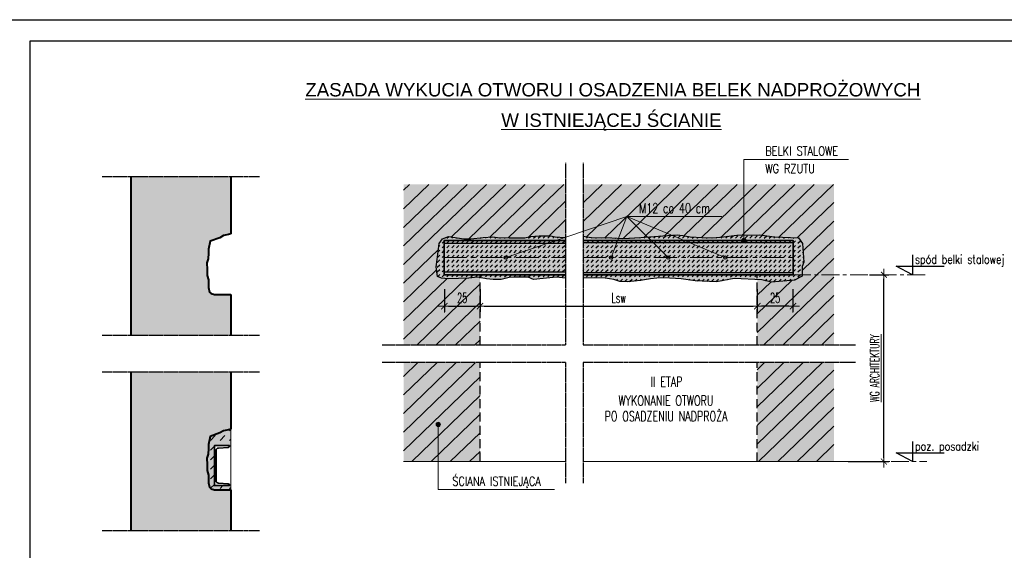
# Model space of a CAD drawing. Extents: x 678233 to 771511, y -128679 to -91169.
# Tile 8 of 62: x 759880 to 761259, y -103644 to -102902. Entities that reach past the tile are written whole.
import ezdxf
from ezdxf.enums import TextEntityAlignment as Align

# ---------------------------------------------------------------- set-up
doc = ezdxf.new("R2010")
doc.units = 0
doc.linetypes.add('CENTER', pattern=[2, 1.25, -0.25, 0.25, -0.25])
doc.linetypes.add('DASHED', pattern=[0.75, 0.5, -0.25])
doc.layers.get('0').update_dxf_attribs({"linetype": 'CONTINUOUS'})
doc.layers.get('Defpoints').update_dxf_attribs({"linetype": 'CONTINUOUS'})
for name, color, linetype in [('0-BRUZDA', 5, 'CONTINUOUS'), ('0-KOTY', 2, 'CONTINUOUS'), ('K-hatch', 8, 'CONTINUOUS'), ('K-hatch żelbet', 8, 'CONTINUOUS'), ('K-przerywana', 8, 'DASHED'), ('OPISY', 2, 'CONTINUOUS'), ('ramka', 2, 'CONTINUOUS'), ('STAN_ISTN', 1, 'CONTINUOUS')]:
    doc.layers.add(name, color=color, linetype=linetype)
for name, color, linetype, lineweight in [('K-obrys', 3, 'CONTINUOUS', 9), ('K-odnośniki', 1, 'CONTINUOUS', 15), ('K-opisy', 2, 'CONTINUOUS', 18), ('K-osie', 1, 'CENTER', 5), ('K-pomoc', 1, 'CONTINUOUS', 15), ('K-stal wzmocnienia', 200, 'CONTINUOUS', 35), ('K-wymiary', 8, 'CONTINUOUS', 13), ('K-ściany istniejące', 12, 'CONTINUOUS', 40)]:
    doc.layers.add(name, color=color, linetype=linetype, lineweight=lineweight)
doc.styles.add('A-arial', font='arial.ttf')
doc.styles.add('ROMANS', font='romans.shx', dxfattribs={"width": 0.6})
doc.dimstyles.new('Copy of DIM-50', dxfattribs={"dimscale": 10, "dimtxt": 1.3, "dimasz": 0.55, "dimexe": 0.7, "dimexo": 2, "dimgap": 0, "dimtad": 0, "dimdec": 1, "dimrnd": 0.5, "dimdsep": 46, "dimtxsty": 'ROMANS', "dimblk1": 'TICK', "dimblk2": 'TICK', "dimsah": 1, "dimcen": 0, "dimdle": 1.5, "dimclrd": 8, "dimclrt": 2, "dimadec": 1, "dimazin": 0, "dimtfac": 0.416667, "dimtdec": 1, "dimtix": 1, "dimtmove": 1, "dimatfit": 3, "dimldrblk": 'TICK', "dimfxl": 1, "dimtvp": 0.833333, "dimtolj": 1, "dimarcsym": 0})
doc.dimstyles.new('DIM-25', dxfattribs={"dimscale": 10, "dimtxt": 1.4, "dimasz": 0.6, "dimexe": 0.8, "dimexo": 2, "dimgap": 0, "dimtad": 0, "dimdec": 1, "dimlfac": 0.5, "dimrnd": 0.5, "dimdsep": 46, "dimtxsty": 'ROMANS', "dimblk1": 'TICK', "dimblk2": 'TICK', "dimsah": 1, "dimcen": 0, "dimdle": 1.5, "dimclrd": 8, "dimclre": 8, "dimclrt": 2, "dimadec": 1, "dimazin": 0, "dimtfac": 0.416667, "dimtdec": 1, "dimtix": 1, "dimtmove": 1, "dimatfit": 3, "dimldrblk": 'TICK', "dimfxl": 1, "dimtvp": 0.833333, "dimtolj": 1, "dimarcsym": 0})

# ---------------------------------------------------------------- blocks, each defined once
blk = doc.blocks.new('_ARCHTICK')
at = {"color": 0, "linetype": 'ByBlock', "const_width": 0.15}
blk.add_lwpolyline([(-0.5, -0.5), (0.5, 0.5)], dxfattribs=at)
blk = doc.blocks.new('TICK')
for p, q in [((-1.5, 0), (1.5, 0)), ((0, -1.5), (0, 1.5))]:
    blk.add_line(p, q)
at = {"xscale": 1.5, "yscale": 1.5, "zscale": 1.5, "rotation": 180}
blk.add_blockref('_ARCHTICK', (0, 0), dxfattribs=at)
blk = doc.blocks.new('*D155')
at = {"layer": 'Defpoints', "color": 0, "ltscale": 100, "transparency": 16777216}
for p in [(760524.7, -103258.4), (760913, -103258.4), (760913, -103302.4)]:
    blk.add_point(p, dxfattribs=at)
at = {"layer": 'K-wymiary', "color": 8, "lineweight": -2, "ltscale": 100, "transparency": 16777216}
for p, q in [((760524.7, -103278.4), (760524.7, -103310.4)), ((760913, -103278.4), (760913, -103310.4)), ((760530.7, -103302.4), (760907, -103302.4))]:
    blk.add_line(p, q, dxfattribs=at)
at = {"layer": 'K-wymiary', "color": 8, "lineweight": -2, "ltscale": 100, "transparency": 16777216, "xscale": 6, "yscale": 6, "zscale": 6, "rotation": 180}
blk.add_blockref('TICK', (760524.7, -103302.4), dxfattribs=at)
at = {"layer": 'K-wymiary', "color": 8, "lineweight": -2, "ltscale": 100, "transparency": 16777216, "xscale": 6, "yscale": 6, "zscale": 6}
blk.add_blockref('TICK', (760913, -103302.4), dxfattribs=at)
at = {"layer": 'K-wymiary', "color": 2, "ltscale": 100, "transparency": 16777216, "insert": (760718.9, -103290.8), "char_height": 14, "attachment_point": 5, "style": 'ROMANS'}
blk.add_mtext('\\A1;Lsw', dxfattribs=at)
blk = doc.blocks.new('ZN')
at = {"layer": 'K-pomoc'}
h = blk.add_hatch(color=256, dxfattribs=at)
h.dxf.hatch_style = 1
h.paths.add_polyline_path([(9974.6, 1155.1, 1), (9968.6, 1155.1, 1)])
blk.add_circle((9971.6, 1155.1), 3, dxfattribs=at)
blk = doc.blocks.new('C200')
blk.add_lwpolyline([(-37.5, -197.02), (-37.5, -200), (37.5, -200), (37.5, 0), (-37.5, 0), (-37.5, -2.98, 0.41421356), (-31.5, -8.98), (17.2, -12.876, -0.41421356), (28.7, -24.376), (28.7, -175.624, -0.41421356), (17.2, -187.124), (-31.5, -191.02, 0.41421356)], format="xyb", close=True)
blk = doc.blocks.new('*D158')
at = {"layer": 'Defpoints', "color": 0, "ltscale": 100, "transparency": 16777216}
for p in [(760913, -103258.4), (760963, -103258.4), (760913, -103302.4)]:
    blk.add_point(p, dxfattribs=at)
at = {"layer": 'K-wymiary', "color": 8, "lineweight": -2, "ltscale": 100, "transparency": 16777216}
for p, q in [((760913, -103278.4), (760913, -103310.4)), ((760963, -103278.4), (760963, -103310.4)), ((760957, -103302.4), (760919, -103302.4))]:
    blk.add_line(p, q, dxfattribs=at)
at = {"layer": 'K-wymiary', "color": 8, "lineweight": -2, "ltscale": 100, "transparency": 16777216, "xscale": 6, "yscale": 6, "zscale": 6, "rotation": 180}
blk.add_blockref('TICK', (760913, -103302.4), dxfattribs=at)
at = {"layer": 'K-wymiary', "color": 8, "lineweight": -2, "ltscale": 100, "transparency": 16777216, "xscale": 6, "yscale": 6, "zscale": 6}
blk.add_blockref('TICK', (760963, -103302.4), dxfattribs=at)
at = {"layer": 'K-wymiary', "color": 2, "ltscale": 100, "transparency": 16777216, "insert": (760938, -103290.8), "char_height": 14, "attachment_point": 5, "style": 'ROMANS'}
blk.add_mtext('\\A1;25', dxfattribs=at)
blk = doc.blocks.new('*D159')
at = {"layer": 'Defpoints', "color": 0, "ltscale": 100, "transparency": 16777216}
for p in [(760474.7, -103258.4), (760524.7, -103258.4), (760524.7, -103302.4)]:
    blk.add_point(p, dxfattribs=at)
at = {"layer": 'K-wymiary', "color": 8, "lineweight": -2, "ltscale": 100, "transparency": 16777216}
for p, q in [((760474.7, -103278.4), (760474.7, -103310.4)), ((760524.7, -103278.4), (760524.7, -103310.4)), ((760480.7, -103302.4), (760518.7, -103302.4))]:
    blk.add_line(p, q, dxfattribs=at)
at = {"layer": 'K-wymiary', "color": 8, "lineweight": -2, "ltscale": 100, "transparency": 16777216, "xscale": 6, "yscale": 6, "zscale": 6, "rotation": 180}
blk.add_blockref('TICK', (760474.7, -103302.4), dxfattribs=at)
at = {"layer": 'K-wymiary', "color": 8, "lineweight": -2, "ltscale": 100, "transparency": 16777216, "xscale": 6, "yscale": 6, "zscale": 6}
blk.add_blockref('TICK', (760524.7, -103302.4), dxfattribs=at)
at = {"layer": 'K-wymiary', "color": 2, "ltscale": 100, "transparency": 16777216, "insert": (760499.7, -103290.8), "char_height": 14, "attachment_point": 5, "style": 'ROMANS'}
blk.add_mtext('\\A1;25', dxfattribs=at)
blk = doc.blocks.new('H5')
at = {"color": 0, "linetype": 'ByBlock'}
blk.add_lwpolyline([(0, 28.8), (0, 0), (-23.3, 12.5), (45.7, 12.5)], dxfattribs=at)
at = {"color": 0, "linetype": 'ByBlock', "style": 'ROMANS', "width": 0.8}
blk.add_attdef('+/-', text='', height=12.5, dxfattribs=at).set_placement((-5.8, 15.9), align=Align.RIGHT)
blk.add_attdef('WYSOKOSC', (3.5, 15.9), '', height=12.5, dxfattribs=at)
blk = doc.blocks.new('*D181')
at = {"layer": 'Defpoints', "color": 0, "transparency": 16777216}
for p in [(761050.4, -103258.4), (761090.4, -103258.4), (761020.4, -103519.9)]:
    blk.add_point(p, dxfattribs=at)
at = {"layer": 'K-wymiary', "color": 0, "lineweight": -2, "transparency": 16777216}
for p, q in [((761070.4, -103258.4), (761097.4, -103258.4)), ((761040.4, -103519.9), (761097.4, -103519.9))]:
    blk.add_line(p, q, dxfattribs=at)
at = {"layer": 'K-wymiary', "color": 8, "lineweight": -2, "transparency": 16777216}
blk.add_line((761090.4, -103514.4), (761090.4, -103263.9), dxfattribs=at)
at = {"layer": 'K-wymiary', "color": 8, "lineweight": -2, "transparency": 16777216, "xscale": 5.5, "yscale": 5.5, "zscale": 5.5}
for p, rotation in [((761090.4, -103258.4), 90), ((761090.4, -103519.9), 270)]:
    blk.add_blockref('TICK', p, dxfattribs=dict(at, rotation=rotation))
at = {"layer": 'K-wymiary', "color": 2, "transparency": 16777216, "insert": (761077.4, -103389.1), "char_height": 13, "attachment_point": 5, "rotation": 90, "style": 'ROMANS'}
blk.add_mtext('\\A1;{\\LWG ARCHITEKTURY}', dxfattribs=at)

msp = doc.modelspace()

# ---------------------------------------------------------------- hatches: boundary and pattern name
at = {"layer": 'K-hatch'}
h = msp.add_hatch(color=17, dxfattribs=at)
h.paths.add_polyline_path([(760644.54, -103206.45), (760642.81, -103206.45), (760629.96, -103205.42), (760623.27, -103203.88), (760607.33, -103203.88), (760595.5, -103204.91), (760587.27, -103206.96), (760565.67, -103206.96), (760549.21, -103206.45), (760542.53, -103205.42), (760529.16, -103206.45), (760511.67, -103207.99), (760501.9, -103207.99), (760480.69, -103204.91), (760471.94, -103207.99), (760467.32, -103214.67), (760464.74, -103237.07), (760463.2, -103247.35), (760465.26, -103260.72), (760470.92, -103263.29), (760480.17, -103264.32), (760509.1, -103263.29), (760520.93, -103261.75), (760533.79, -103264.32), (760543.04, -103264.83), (760554.36, -103264.83), (760565.67, -103262.26), (760574.93, -103261.75), (760591.9, -103261.75), (760599.61, -103264.83), (760612.99, -103263.8), (760632.01, -103261.75), (760644.54, -103263.06)])
h.paths.add_polyline_path([(760976.39, -103214.83), (760970.81, -103206.96), (760936.99, -103205.42), (760915.9, -103202.33), (760884.53, -103202.85), (760865.5, -103205.42), (760850.07, -103206.96), (760836.19, -103206.45), (760819.22, -103205.42), (760808.93, -103203.36), (760800.7, -103202.33), (760780.64, -103203.88), (760749.79, -103206.45), (760724.59, -103207.48), (760709.16, -103206.96), (760680.36, -103206.45), (760669.17, -103204.5), (760669.17, -103263.25), (760684.47, -103262.77), (760699.9, -103263.29), (760712.24, -103264.83), (760720.47, -103267.92), (760731.79, -103268.43), (760749.27, -103266.37), (760763.67, -103264.32), (760772.42, -103263.29), (760782.19, -103262.77), (760806.36, -103264.32), (760825.9, -103266.89), (760855.73, -103268.43), (760880.42, -103263.8), (760919.5, -103265.35), (760932.87, -103268.94), (760964.89, -103266.08), (760975.82, -103260.4), (760975.78, -103246.84), (760978.35, -103240.67)])
h = msp.add_hatch(dxfattribs=at)
h.set_pattern_fill('DASH', color=256, scale=1.5, angle=45, style=0)
h.set_pattern_definition([(45, (700932.4516, -124483.8784), (4e-16, 6.7351921), [4.7625, -4.7625])])
h.paths.add_polyline_path([(760644.54, -103206.45), (760642.81, -103206.45), (760629.96, -103205.42), (760623.27, -103203.88), (760607.33, -103203.88), (760595.5, -103204.91), (760587.27, -103206.96), (760565.67, -103206.96), (760549.21, -103206.45), (760542.53, -103205.42), (760529.16, -103206.45), (760511.67, -103207.99), (760501.9, -103207.99), (760480.69, -103204.91), (760471.94, -103207.99), (760467.32, -103214.67), (760464.74, -103237.07), (760463.2, -103247.35), (760465.26, -103260.72), (760470.92, -103263.29), (760480.17, -103264.32), (760509.1, -103263.29), (760520.93, -103261.75), (760533.79, -103264.32), (760543.04, -103264.83), (760554.36, -103264.83), (760565.67, -103262.26), (760574.93, -103261.75), (760591.9, -103261.75), (760599.61, -103264.83), (760612.99, -103263.8), (760632.01, -103261.75), (760644.54, -103263.06)])
h.paths.add_polyline_path([(760976.39, -103214.83), (760970.81, -103206.96), (760936.99, -103205.42), (760915.9, -103202.33), (760884.53, -103202.85), (760865.5, -103205.42), (760850.07, -103206.96), (760836.19, -103206.45), (760819.22, -103205.42), (760808.93, -103203.36), (760800.7, -103202.33), (760780.64, -103203.88), (760749.79, -103206.45), (760724.59, -103207.48), (760709.16, -103206.96), (760680.36, -103206.45), (760669.17, -103204.5), (760669.17, -103263.25), (760684.47, -103262.77), (760699.9, -103263.29), (760712.24, -103264.83), (760720.47, -103267.92), (760731.79, -103268.43), (760749.27, -103266.37), (760763.67, -103264.32), (760772.42, -103263.29), (760782.19, -103262.77), (760806.36, -103264.32), (760825.9, -103266.89), (760855.73, -103268.43), (760880.42, -103263.8), (760919.5, -103265.35), (760932.87, -103268.94), (760964.89, -103266.08), (760975.82, -103260.4), (760975.78, -103246.84), (760978.35, -103240.67)])
at = {"layer": 'K-hatch', "ltscale": 100}
h = msp.add_hatch(color=23, dxfattribs=at)
h.paths.add_polyline_path([(760669.17, -103210.37), (760669.17, -103258.37), (760963.04, -103258.37), (760963.04, -103210.37)])
h.paths.add_polyline_path([(760644.54, -103258.37), (760644.54, -103210.37), (760474.67, -103210.37), (760474.67, -103258.37)])
at = {"layer": 'K-hatch'}
msp.add_hatch(color=17, dxfattribs=at).paths.add_polyline_path([(760175.65, -103497.42), (760175.65, -103474.33), (760172.2, -103475.34), (760165.18, -103476.74), (760160.13, -103479.83), (760146.77, -103484.87), (760144.24, -103496.09), (760144.52, -103501.42), (760143.68, -103509.27), (760142, -103515.16), (760142.28, -103524.14), (760142.28, -103532.55), (760144.24, -103539), (760144.24, -103549.66), (760145.92, -103555.83), (760148.17, -103558.11), (760152.66, -103559.42), (760175.65, -103559.42), (760175.65, -103553.57), (760152.6, -103553.57), (760152.6, -103497.42)])
h = msp.add_hatch(dxfattribs=at)
h.set_pattern_fill('DASH', color=256, scale=3, angle=45, style=0)
h.set_pattern_definition([(45, (641607.648, -146689.792), (9e-16, 13.4703842), [9.525, -9.525])])
h.paths.add_polyline_path([(760175.65, -103497.42), (760175.65, -103474.33), (760172.2, -103475.34), (760165.18, -103476.74), (760160.13, -103479.83), (760146.77, -103484.87), (760144.24, -103496.09), (760144.52, -103501.42), (760143.68, -103509.27), (760142, -103515.16), (760142.28, -103524.14), (760142.28, -103532.55), (760144.24, -103539), (760144.24, -103549.66), (760145.92, -103555.83), (760148.17, -103558.11), (760152.66, -103559.42), (760175.65, -103559.42), (760175.65, -103553.57), (760152.6, -103553.57), (760152.6, -103497.42)])
at = {"layer": 'K-hatch żelbet', "ltscale": 100}
for points in [[(760036.62, -103343.16), (760175.65, -103343.16), (760175.65, -103286.17), (760152.66, -103286.17), (760148.17, -103284.85), (760145.92, -103282.57), (760144.24, -103276.4), (760144.24, -103265.75), (760142.28, -103259.29), (760142.28, -103250.88), (760142, -103241.91), (760143.68, -103236.02), (760144.52, -103228.16), (760144.24, -103222.84), (760146.77, -103211.62), (760160.13, -103206.57), (760165.18, -103203.48), (760172.2, -103202.08), (760175.65, -103201.07), (760175.65, -103121.15), (760035.63, -103121.15), (760035.63, -103343.04)], [(760035.63, -103616.41), (760175.65, -103616.41), (760175.65, -103559.42), (760152.66, -103559.42), (760148.17, -103558.11), (760145.92, -103555.83), (760144.24, -103549.66), (760144.24, -103539), (760142.28, -103532.55), (760142.28, -103524.14), (760142, -103515.16), (760143.68, -103509.27), (760144.52, -103501.42), (760144.24, -103496.09), (760146.77, -103484.87), (760160.13, -103479.83), (760165.18, -103476.74), (760172.2, -103475.34), (760175.65, -103474.33), (760175.65, -103394.15), (760035.63, -103394.15)]]:
    msp.add_hatch(color=251, dxfattribs=at).paths.add_polyline_path(points)
h = msp.add_hatch(color=254, dxfattribs=at)
h.paths.add_polyline_path([(760524.67, -103381.43), (760417.59, -103381.43), (760417.59, -103519.89), (760524.67, -103519.89)])
h.paths.add_polyline_path([(761020.39, -103381.43), (760913.04, -103381.43), (760913.04, -103519.89), (761020.39, -103519.89)])
h.paths.add_polyline_path([(760642.81, -103206.45), (760644.54, -103206.45), (760644.54, -103131.93), (760417.59, -103131.93), (760417.59, -103356.8), (760524.67, -103356.8), (760524.67, -103262.49), (760520.93, -103261.75), (760509.1, -103263.29), (760480.17, -103264.32), (760470.92, -103263.29), (760465.26, -103260.72), (760463.2, -103247.35), (760464.74, -103237.07), (760467.32, -103214.67), (760471.94, -103207.99), (760480.69, -103204.91), (760501.9, -103207.99), (760511.67, -103207.99), (760529.16, -103206.45), (760542.53, -103205.42), (760549.21, -103206.45), (760565.67, -103206.96), (760587.27, -103206.96), (760595.5, -103204.91), (760607.33, -103203.88), (760623.27, -103203.88), (760629.96, -103205.42)])
h.paths.add_polyline_path([(760669.17, -103204.5), (760680.36, -103206.45), (760709.16, -103206.96), (760724.59, -103207.48), (760749.79, -103206.45), (760780.64, -103203.88), (760800.7, -103202.33), (760808.93, -103203.36), (760819.22, -103205.42), (760836.19, -103206.45), (760850.07, -103206.96), (760865.5, -103205.42), (760884.53, -103202.85), (760915.9, -103202.33), (760936.99, -103205.42), (760970.81, -103206.96), (760976.39, -103214.83), (760978.35, -103240.67), (760975.78, -103246.84), (760975.82, -103260.4), (760964.89, -103266.08), (760932.87, -103268.94), (760919.5, -103265.35), (760913.04, -103265.09), (760913.04, -103356.8), (761020.39, -103356.8), (761020.39, -103131.93), (760669.17, -103131.93)])
at = {"layer": 'K-hatch żelbet'}
h = msp.add_hatch(dxfattribs=at)
h.set_pattern_fill('ANSI31', color=256, scale=150, angle=179)
h.set_pattern_definition([(224, (756449.906, -100220.514), (13.024844, -13.48762), [])])
h.paths.add_polyline_path([(760524.67, -103381.43), (760417.59, -103381.43), (760417.59, -103519.89), (760524.67, -103519.89)])
h.paths.add_polyline_path([(761020.39, -103381.43), (760913.04, -103381.43), (760913.04, -103519.89), (761020.39, -103519.89)])
h.paths.add_polyline_path([(760642.81, -103206.45), (760644.54, -103206.45), (760644.54, -103131.93), (760417.59, -103131.93), (760417.59, -103356.8), (760524.67, -103356.8), (760524.67, -103262.49), (760520.93, -103261.75), (760509.1, -103263.29), (760480.17, -103264.32), (760470.92, -103263.29), (760465.26, -103260.72), (760463.2, -103247.35), (760464.74, -103237.07), (760467.32, -103214.67), (760471.94, -103207.99), (760480.69, -103204.91), (760501.9, -103207.99), (760511.67, -103207.99), (760529.16, -103206.45), (760542.53, -103205.42), (760549.21, -103206.45), (760565.67, -103206.96), (760587.27, -103206.96), (760595.5, -103204.91), (760607.33, -103203.88), (760623.27, -103203.88), (760629.96, -103205.42)])
h.paths.add_polyline_path([(760669.17, -103204.5), (760680.36, -103206.45), (760709.16, -103206.96), (760724.59, -103207.48), (760749.79, -103206.45), (760780.64, -103203.88), (760800.7, -103202.33), (760808.93, -103203.36), (760819.22, -103205.42), (760836.19, -103206.45), (760850.07, -103206.96), (760865.5, -103205.42), (760884.53, -103202.85), (760915.9, -103202.33), (760936.99, -103205.42), (760970.81, -103206.96), (760976.39, -103214.83), (760978.35, -103240.67), (760975.78, -103246.84), (760975.82, -103260.4), (760964.89, -103266.08), (760932.87, -103268.94), (760919.5, -103265.35), (760913.04, -103265.09), (760913.04, -103356.8), (761020.39, -103356.8), (761020.39, -103131.93), (760669.17, -103131.93)])

# ---------------------------------------------------------------- linework, layer by layer
at = {"layer": '0-BRUZDA', "color": 150}
for points in [[(760644.54, -103263.06), (760632.01, -103261.75), (760612.99, -103263.8), (760599.61, -103264.83), (760591.9, -103261.75), (760574.93, -103261.75), (760565.67, -103262.26), (760554.36, -103264.83), (760543.04, -103264.83), (760533.79, -103264.32), (760520.93, -103261.75), (760509.1, -103263.29), (760480.17, -103264.32), (760470.92, -103263.29), (760465.26, -103260.72), (760463.2, -103247.35), (760464.74, -103237.07), (760467.32, -103214.67), (760471.94, -103207.99), (760480.69, -103204.91), (760501.9, -103207.99), (760511.67, -103207.99), (760529.16, -103206.45), (760542.53, -103205.42), (760549.21, -103206.45), (760565.67, -103206.96), (760587.27, -103206.96), (760595.5, -103204.91), (760607.33, -103203.88), (760623.27, -103203.88), (760629.96, -103205.42), (760642.81, -103206.45), (760644.54, -103206.45)], [(760669.17, -103204.5), (760680.36, -103206.45), (760709.16, -103206.96), (760724.59, -103207.48), (760749.79, -103206.45), (760780.64, -103203.88), (760800.7, -103202.33), (760808.93, -103203.36), (760819.22, -103205.42), (760836.19, -103206.45), (760850.07, -103206.96), (760865.5, -103205.42), (760884.53, -103202.85), (760915.9, -103202.33), (760936.99, -103205.42), (760970.81, -103206.96), (760976.39, -103214.83), (760978.35, -103240.67), (760975.78, -103246.84), (760975.82, -103260.4), (760964.89, -103266.08), (760932.87, -103268.94), (760919.5, -103265.35), (760880.42, -103263.8), (760855.73, -103268.43), (760825.9, -103266.89), (760806.36, -103264.32), (760782.19, -103262.77), (760772.42, -103263.29), (760763.67, -103264.32), (760749.27, -103266.37), (760731.79, -103268.43), (760720.47, -103267.92), (760712.24, -103264.83), (760699.9, -103263.29), (760684.47, -103262.77), (760669.17, -103263.25)]]:
    msp.add_lwpolyline(points, dxfattribs=at)
at = {"layer": '0-BRUZDA', "color": 4}
for centre in [(760560.73, -103234.37), (760708.25, -103234.37), (760788.25, -103234.37), (760868.24, -103234.37)]:
    msp.add_circle(centre, 2.28, dxfattribs=at)
at = {"layer": 'K-hatch'}
for p, q in [((760669.17, -103213.3), (760963.04, -103213.3)), ((760669.17, -103255.45), (760963.04, -103255.45))]:
    msp.add_line(p, q, dxfattribs=at)
at = {"layer": 'K-obrys'}
for p, q in [((760417.59, -103519.89), (760644.54, -103519.89)), ((760669.17, -103519.89), (761020.36, -103519.89))]:
    msp.add_line(p, q, dxfattribs=at)
at = {"layer": 'K-odnośniki'}
for q in [(760466.21, -103467.81, 0), (760629.19, -103559.1, 0)]:
    msp.add_line((760466.21, -103559.1, 0), q, dxfattribs=at)
msp.add_lwpolyline([(760894, -103210.37), (760894, -103097), (761040.54, -103097)], dxfattribs=at)
at = {"layer": 'K-opisy', "color": 1}
for p, q in [((760560.73, -103234.37), (760730.14, -103177)), ((760708.25, -103234.37), (760730.14, -103177)), ((760730.14, -103177), (760863.12, -103177)), ((760868.24, -103234.37), (760730.14, -103177)), ((760730.14, -103177), (760788.25, -103234.37))]:
    msp.add_line(p, q, dxfattribs=at)
at = {"layer": 'K-osie', "ltscale": 20}
for p, q in [((760963.04, -103258.37), (761150.39, -103258.37)), ((761020.36, -103519.89), (761150.39, -103519.89))]:
    msp.add_line(p, q, dxfattribs=at)
at = {"layer": 'K-osie', "ltscale": 25}
for points in [[(760474.67, -103234.37), (760644.54, -103234.37)], [(760669.17, -103234.37), (760963.04, -103234.37)]]:
    msp.add_lwpolyline(points, dxfattribs=at)
at = {"layer": 'K-przerywana', "color": 251, "ltscale": 2}
for p, q in [((760644.54, -103101.93), (760644.54, -103356.8)), ((760669.17, -103101.93), (760669.17, -103356.8)), ((760644.54, -103356.8), (760387.59, -103356.8)), ((761050.39, -103356.8), (760669.17, -103356.8)), ((760644.54, -103381.43), (760387.59, -103381.43)), ((760644.54, -103381.43), (760644.54, -103549.89)), ((760669.17, -103381.43), (760669.17, -103549.89)), ((761050.39, -103381.43), (760669.17, -103381.43))]:
    msp.add_line(p, q, dxfattribs=at)
at = {"layer": 'K-przerywana'}
for p, q in [((760474.67, -103214.37), (760644.54, -103214.37)), ((760474.67, -103254.37), (760644.54, -103254.37))]:
    msp.add_line(p, q, dxfattribs=at)
at = {"layer": 'K-przerywana', "color": 251, "ltscale": 2}
for points in [[(759995.63, -103121.15), (760215.65, -103121.15)], [(759995.63, -103343.16), (760215.65, -103343.16)], [(759995.63, -103394.15), (760215.65, -103394.15)], [(759995.63, -103616.41), (760215.65, -103616.41)]]:
    msp.add_lwpolyline(points, dxfattribs=at)
at = {"layer": 'K-stal wzmocnienia'}
for points in [[(760644.54, -103210.37), (760474.67, -103210.37), (760474.67, -103258.37), (760644.54, -103258.37)], [(760669.17, -103258.37), (760963.04, -103258.37), (760963.04, -103210.37), (760669.17, -103210.37)]]:
    msp.add_lwpolyline(points, dxfattribs=at)
at = {"layer": 'K-wymiary'}
msp.add_lwpolyline([(760175.65, -103474.33), (760175.65, -103559.42)], dxfattribs=at)
at = {"layer": 'K-ściany istniejące'}
for p, q in [((760035.63, -103121.15), (760035.63, -103343.16)), ((760175.65, -103121.15), (760175.65, -103201.07)), ((760175.65, -103286.17), (760175.65, -103343.16)), ((760035.63, -103394.15), (760035.63, -103616.41)), ((760175.65, -103394.15), (760175.65, -103474.33)), ((760175.65, -103559.42), (760175.65, -103616.41))]:
    msp.add_line(p, q, dxfattribs=at)
for points in [[(760175.65, -103201.07), (760172.2, -103202.08), (760165.18, -103203.48), (760160.13, -103206.57), (760146.77, -103211.62), (760144.24, -103222.84), (760144.52, -103228.16), (760143.68, -103236.02), (760142, -103241.91), (760142.28, -103250.88), (760142.28, -103259.29), (760144.24, -103265.75), (760144.24, -103276.4), (760145.92, -103282.57), (760148.17, -103284.85), (760152.66, -103286.17), (760175.28, -103286.17), (760175.65, -103286.17)], [(760175.65, -103474.33), (760172.2, -103475.34), (760165.18, -103476.74), (760160.13, -103479.83), (760146.77, -103484.87), (760144.24, -103496.09), (760144.52, -103501.42), (760143.68, -103509.27), (760142, -103515.16), (760142.28, -103524.14), (760142.28, -103532.55), (760144.24, -103539), (760144.24, -103549.66), (760145.92, -103555.83), (760148.17, -103558.11), (760152.66, -103559.42), (760175.28, -103559.42), (760175.65, -103559.42)]]:
    msp.add_lwpolyline(points, dxfattribs=at)
at = {"layer": 'ramka', "color": 1}
msp.add_lwpolyline([(759824.31, -102901.51), (761924.31, -102901.51), (761924.31, -104386.51), (759824.31, -104386.51)], close=True, dxfattribs=at)
at = {"layer": 'ramka', "color": 3}
msp.add_lwpolyline([(759894.31, -104356.51), (761894.31, -104356.51), (761894.31, -102931.51), (759894.31, -102931.51)], close=True, dxfattribs=at)
at = {"layer": 'STAN_ISTN', "linetype": 'DASHED', "ltscale": 25}
for p, q in [((760524.67, -103356.8), (760524.67, -103258.37)), ((760913.04, -103356.8), (760913.04, -103258.37)), ((760524.67, -103519.89), (760524.67, -103381.43)), ((760913.04, -103519.89), (760913.04, -103381.43))]:
    msp.add_line(p, q, dxfattribs=at)

# ---------------------------------------------------------------- block references
at = {"layer": '0-KOTY'}
ref = msp.add_blockref('H5', (761130.39, -103258.37), dxfattribs=dict(at, xscale=0.9719999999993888, yscale=0.9719999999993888, zscale=0.9719999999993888))
ref.add_attrib('WYSOKOSC', 'spód belki stalowej', (761133.78, -103242.91), dxfattribs={"layer": '0', "color": 0, "linetype": 'ByBlock', "height": 12.15, "style": 'ROMANS', "width": 0.8})
ref = msp.add_blockref('H5', (761130.39, -103519.89), dxfattribs=dict(at, xscale=0.9719999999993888, yscale=0.9719999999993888, zscale=0.9719999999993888))
ref.add_attrib('WYSOKOSC', 'poz. posadzki', (761133.78, -103504.42), dxfattribs={"layer": '0', "color": 0, "linetype": 'ByBlock', "height": 12.15, "style": 'ROMANS', "width": 0.8})
at = {"layer": 'K-pomoc'}
for p in [(750922.38, -104365.5), (750494.6, -104622.94, 0)]:
    msp.add_blockref('ZN', p, dxfattribs=at)
at = {"layer": 'K-stal wzmocnienia', "xscale": -0.2807291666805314, "yscale": 0.2807291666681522, "zscale": 0.2807291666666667}
msp.add_blockref('C200', (760163.12, -103497.42), dxfattribs=at)

# ---------------------------------------------------------------- texts
at = {"layer": 'K-opisy', "color": 4, "linetype": 'Continuous', "style": 'A-arial'}
for s, p in [('%%UZASADA WYKUCIA OTWORU I OSADZENIA BELEK NADPROŻOWYCH', (760710.68, -103014.53)), ('%%UW ISTNIEJĄCEJ ŚCIANIE', (760708.72, -103057.09))]:
    msp.add_text(s, height=18.75, dxfattribs=at).set_placement(p, align=Align.BOTTOM_CENTER)
at = {"layer": 'K-opisy', "style": 'ROMANS', "width": 0.8}
for s, p in [('BELKI STALOWE', (760924.24, -103091.5, 0)), ('WG RZUTU', (760924.24, -103116.12, 0)), ('ŚCIANA ISTNIEJĄCA', (760485.9, -103553.6, 0))]:
    msp.add_text(s, height=12.5, dxfattribs=at).set_placement(p)
at = {"layer": 'OPISY', "color": 2, "style": 'ROMANS', "width": 0.7}
for s, p in [('M12 co 40 cm', (760747.46, -103172.18)), ('II ETAP', (760763.66, -103415.05)), ('WYKONANIE OTWORU', (760718.53, -103441.51)), ('PO OSADZENIU NADPROŻA', (760699.11, -103463.51))]:
    msp.add_text(s, height=14, dxfattribs=at).set_placement(p)

# ---------------------------------------------------------------- dimensions: what is measured, and where the dimension line sits
at = {"layer": 'K-wymiary', "ltscale": 100}
dim = msp.add_linear_dim(base=(760524.67, -103302.44), p1=(760474.67, -103258.37), p2=(760524.67, -103258.37), angle=180, dimstyle='DIM-25', dxfattribs=at)
dim.commit()
dim.dimension.update_dxf_attribs({"geometry": '*D159', "text_midpoint": (760499.67, -103290.77)})
dim = msp.add_linear_dim(base=(760913.04, -103302.44), p1=(760524.67, -103258.37), p2=(760913.04, -103258.37), text='Lsw', dimstyle='DIM-25', dxfattribs=at)
dim.commit()
dim.dimension.update_dxf_attribs({"geometry": '*D155', "text_midpoint": (760718.86, -103290.77)})
dim = msp.add_linear_dim(base=(760913.04, -103302.44), p1=(760963.04, -103258.37), p2=(760913.04, -103258.37), dimstyle='DIM-25', dxfattribs=at)
dim.commit()
dim.dimension.update_dxf_attribs({"geometry": '*D158', "text_midpoint": (760938.04, -103290.77)})
at = {"layer": 'K-wymiary'}
dim = msp.add_linear_dim(base=(761090.39, -103258.37), p1=(761020.36, -103519.89), p2=(761050.39, -103258.37), angle=90, text='{\\LWG ARCHITEKTURY}', dimstyle='Copy of DIM-50', dxfattribs=at)
dim.commit()
dim.dimension.update_dxf_attribs({"geometry": '*D181', "text_midpoint": (761077.39, -103389.13)})

doc.saveas('drawing.dxf')
